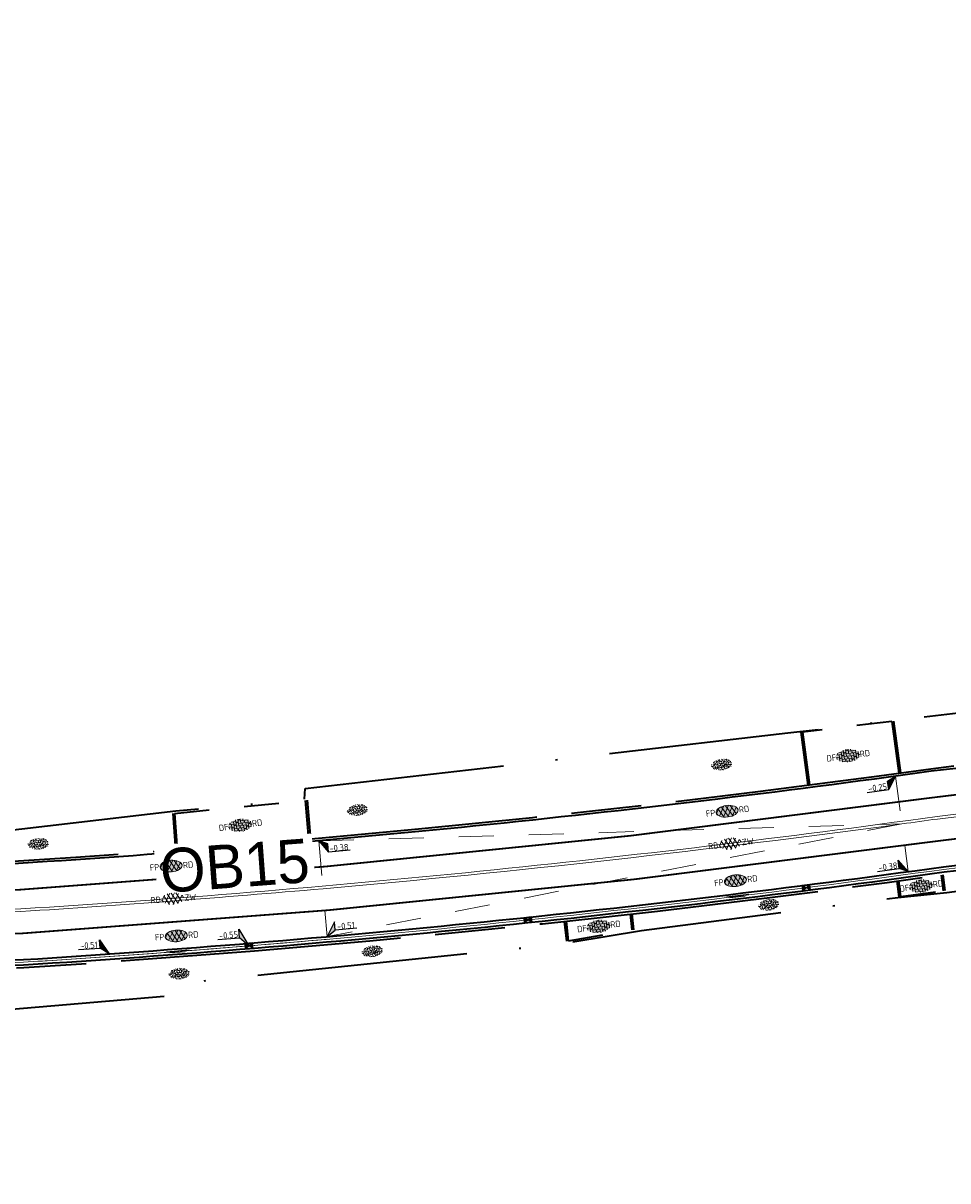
# Model space of a CAD drawing. Header units: metres. Extents: x 0 to 269924, y 0 to 933292.
# Tile 132 of 247: x 134085 to 134138, y 466501 to 466568. Entities that reach past the tile are written whole.
import ezdxf
from ezdxf import colors
from ezdxf.entities.mleader import LeaderData, LeaderLine
from ezdxf.enums import TextEntityAlignment as Align
from ezdxf.math import Vec2, Vec3

# ---------------------------------------------------------------- set-up
doc = ezdxf.new("R2018")
doc.units = ezdxf.units.M
for name, pattern in [('VH-OPSLUITBAND_100X200', [16, 8, -2, 4, -2]), ('VH-OPSLUITBAND_150X250', [24, 16, -2, 4, -2]), ('VW-1-1_STREEP', [2, 1, -1]), ('XX-HIDDEN', [4, 2, -2]), ('XX-PROJECTGRENS', [18, 12, -3, 0, -3])]:
    doc.linetypes.add(name, pattern=pattern)
for name, color, linetype, lineweight, true_color in [('N-WE-GR-GRAS-S', 7, 'Continuous', 18, 0x00a500), ('N-WE-RI-HWA_KOLK-S', 150, 'Continuous', 25, 0x007fff), ('N-WE-VH-HELLINGBAAN-G', 30, 'XX-HIDDEN', 18, 0xff7f00)]:
    doc.layers.add(name, color=color, linetype=linetype, lineweight=lineweight, true_color=true_color)
for name, color, linetype, lineweight in [('N-WE-KG-GRENS_PROJECT-G', 7, 'XX-PROJECTGRENS', 35), ('N-WE-KL-ET_LS_OV_LICHTMAST-S', 190, 'Continuous', 25), ('N-WE-VH-GOOT-S', 170, 'Continuous', 18), ('N-WE-VH-GOOT_STRAATBAKSTEEN-G', 170, 'Continuous', 35), ('N-WE-VH-KANTOPSLUITING-T18', 10, 'Continuous', 18), ('N-WE-VH-KANTOPSLUITING_OPSLUITBAND_100X200-G', 150, 'VH-OPSLUITBAND_100X200', 35), ('N-WE-VH-KANTOPSLUITING_OPSLUITBAND_150X250-G', 150, 'VH-OPSLUITBAND_150X250', 35), ('N-WE-VH-KANTOPSLUITING_VOORKANTBAND-G', 50, 'Continuous', 35), ('N-WE-VH-MATERIAALGRENS-G', 7, 'XX-HIDDEN', 35), ('N-WE-VH-VERHARDING-T18', 10, 'Continuous', 18), ('N-WE-VH-VERHARDING_ASFALT-S', 7, 'Continuous', 18), ('N-WE-VH-VERHARDING_STRAATBAKSTEEN-S', 7, 'Continuous', 18), ('N-WE-VW-MARKERING_LANGS_STREEP_11_010-G', 7, 'VW-1-1_STREEP', 13), ('X-XX-AL-HOOGTELABEL-S', 7, 'Continuous', 25)]:
    doc.layers.add(name, color=color, linetype=linetype, lineweight=lineweight)
doc.layers.add('X-XX-AL-HULPLIJN-G', color=30, linetype='Continuous', lineweight=18, plot=False)
doc.styles.add('NLCS-ISO', font='NLCS-ISO.ttf')
doc.styles.add('NLCS-ISO-M200-T18', font='NLCS-ISO.ttf', dxfattribs={"height": 0.36})
doc.styles.get("Standard").update_dxf_attribs({"font": 'romand.shx'})

# ---------------------------------------------------------------- blocks, each defined once
blk = doc.blocks.new('*U150')
for p, q in [((0, 0), (-2.5, -3.48)), ((-2.47, -1.08), (0, 0)), ((-2.5, -3.48), (-2.47, -1.08)), ((-8.7, -3.41), (-2.5, -3.48))]:
    blk.add_line(p, q)
blk.add_solid([(-2.47, -1.08), (0, 0), (-2.5, -3.48)])
at = {"style": 'NLCS-ISO'}
blk.add_attdef('...', text='', height=1.8, rotation=359.3785, dxfattribs=at).set_placement((-5.6, -3.87), align=Align.BOTTOM_CENTER)
blk = doc.blocks.new('*U151')
for p, q in [((-2.45, 1.22), (-2.42, 3.62)), ((-2.42, 3.62), (0, 0)), ((-8.65, 1.29), (-2.45, 1.22)), ((0, 0), (-2.45, 1.22))]:
    blk.add_line(p, q)
blk.add_solid([(-2.42, 3.62), (0, 0), (-2.45, 1.22)])
at = {"style": 'NLCS-ISO'}
blk.add_attdef('...', text='', height=1.8, rotation=359.3756, dxfattribs=at).set_placement((-5.55, 0.83), align=Align.BOTTOM_CENTER)
blk = doc.blocks.new('*U153')
for p, q in [((2.39, -1.25), (0, 0)), ((0, 0), (2.25, -3.64)), ((2.25, -3.64), (2.39, -1.25)), ((8.45, -4.01), (2.25, -3.64))]:
    blk.add_line(p, q)
blk.add_solid([(2.39, -1.25), (0, 0), (2.25, -3.64)])
at = {"style": 'NLCS-ISO'}
blk.add_attdef('...', text='', height=1.8, rotation=356.6595, dxfattribs=at).set_placement((5.32, -4.24), align=Align.BOTTOM_CENTER)
blk = doc.blocks.new('*U154')
for p, q in [((2.69, 3.87), (0, 0)), ((2.55, 1.48), (2.69, 3.87)), ((0, 0), (2.55, 1.48)), ((8.74, 1.11), (2.55, 1.48))]:
    blk.add_line(p, q)
blk.add_solid([(2.69, 3.87), (0, 0), (2.55, 1.48)])
at = {"style": 'NLCS-ISO'}
blk.add_attdef('...', text='', height=1.8, rotation=356.6219, dxfattribs=at).set_placement((5.62, 0.87), align=Align.BOTTOM_CENTER)
blk = doc.blocks.new('*U110')
at = {"lineweight": 30, "flags": 106}
blk.add_attdef('OB', text='', height=0.36, dxfattribs=at).set_placement((0, 0.1), align=Align.BOTTOM_CENTER)
blk = doc.blocks.new('SVH-GOOT_SYMBOOL-SO')
at = {"color": 7, "linetype": 'Continuous'}
for p, q in [((-0.206, 2.137), (-0.206, -2.217)), ((0, 2.669), (0, -2.669)), ((0.2, 3.125), (0.2, -3.359))]:
    blk.add_line(p, q, dxfattribs=at)
at = {"style": 'NLCS-ISO'}
blk.add_attdef('MATERIAAL', text='', height=1.8, dxfattribs=at).set_placement((-1.098, 0), align=Align.MIDDLE_RIGHT)
blk.add_attdef('KLEUR', text='', height=1.8, dxfattribs=at).set_placement((1.1, 0), align=Align.MIDDLE_LEFT)
blk = doc.blocks.new('*U248')
for p, q in [((-8.1, 4), (-1.99, 2.94)), ((-1.99, 2.94), (-1.58, 5.31)), ((-1.58, 5.31), (0, 0)), ((0, 0), (-1.99, 2.94))]:
    blk.add_line(p, q)
blk.add_solid([(-1.58, 5.31), (0, 0), (-1.99, 2.94)])
at = {"style": 'NLCS-ISO'}
blk.add_attdef('...', text='', height=1.8, rotation=350.1821, dxfattribs=at).set_placement((-5.12, 3.06), align=Align.BOTTOM_CENTER)
blk = doc.blocks.new('*U517')
for p, q in [((-8.12, 3.53), (-2.04, 2.27)), ((-2.04, 2.27), (-1.56, 4.62)), ((-1.56, 4.62), (0, 0)), ((0, 0), (-2.04, 2.27))]:
    blk.add_line(p, q)
blk.add_solid([(-1.56, 4.62), (0, 0), (-2.04, 2.27)])
at = {"style": 'NLCS-ISO'}
blk.add_attdef('...', text='', height=1.8, rotation=348.3268, dxfattribs=at).set_placement((-5.17, 2.49), align=Align.BOTTOM_CENTER)
blk = doc.blocks.new('*U518')
at = {"layer": 'X-XX-AL-HOOGTELABEL-S', "xscale": 0.2, "yscale": 0.2, "zscale": 0.2, "rotation": 11.58332590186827}
blk.add_blockref('*U517', (0, 0.15), dxfattribs=at).add_auto_attribs({'...': '-0.51'})
blk = doc.blocks.new('*U519')
at = {"layer": 'N-WE-KL-ET_LS_OV_LICHTMAST-S', "color": 0, "linetype": 'ByBlock', "lineweight": -2, "transparency": 16777216, "rotation": 4.018664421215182}
blk.add_blockref('*U518', (134090.238, 466514.315), dxfattribs=at)
blk = doc.blocks.new('N-SRI-KOLK_STRAAT_450X300-SO')
h = blk.add_hatch(color=256)
h.dxf.hatch_style = 1
h.paths.add_polyline_path([(0, 0), (-1.125, 0.75), (-1.125, -0.75)])
h.paths.add_polyline_path([(1.125, -0.75), (1.125, 0.75), (0, 0)])
for p, q in [((-1.125, -0.75), (1.125, 0.75)), ((1.125, -0.75), (-1.125, 0.75))]:
    blk.add_line(p, q)
at = {"flags": 128}
blk.add_lwpolyline([(-1.125, -0.75), (1.125, -0.75), (1.125, 0.75), (-1.125, 0.75)], close=True, dxfattribs=at)
blk = doc.blocks.new('SVH-SBS_DIKFORMAAT_ELLEBOOG_KL-SO')
h = blk.add_hatch(color=254)
edge = h.paths.add_edge_path()
edge.add_ellipse((1.09, 0.12), major_axis=(3.39, 0), ratio=0.533267, start_angle=0, end_angle=360)
for p, q in [((-2.3, 0), (-1.38, 0)), ((-2.13, 0.69), (-0.69, 0.69)), ((-1.38, 0.69), (-1.38, -1.12)), ((-1.35, 1.38), (0, 1.38)), ((-0.69, 1.38), (-0.69, -1.38)), ((0, 1.84), (0, -0.69)), ((0, 0), (2.76, 0)), ((0.69, 1.92), (0.69, 0)), ((0.69, 0.69), (3.45, 0.69)), ((1.38, 1.93), (1.38, 0.69)), ((1.38, 1.38), (3.54, 1.38)), ((2.07, 1.86), (2.07, 1.38)), ((2.76, 0.69), (2.76, -1.45)), ((3.45, 1.38), (3.45, -1.18)), ((4.14, 0.92), (4.14, -0.67)), ((4.14, 0), (4.48, 0)), ((-2.07, 0), (-2.07, -0.54)), ((-0.8, -1.38), (1.38, -1.38)), ((-0.69, -0.69), (2.07, -0.69)), ((0.69, -1.38), (0.69, -1.67)), ((1.38, -0.69), (1.38, -1.68)), ((2.07, 0), (2.07, -1.61)), ((2.76, -1.38), (2.98, -1.38)), ((3.45, -0.69), (4.12, -0.69))]:
    blk.add_line(p, q)
for centre in [(-0.35, 0.34), (0.34, 1.03), (1.03, 1.72), (1.72, 0.34), (2.41, 1.03), (3.79, 0.34), (-1.04, -0.35), (0.34, -1.04), (1.03, -0.35), (2.41, -1.04), (3.11, -0.35)]:
    blk.add_circle(centre, 0.0881)
for centre, start, end in [((-1.73, 1.03), 158.9124, 101.1902), ((1.72, -1.73), 59.0911, 132.3433)]:
    blk.add_arc(centre, 0.0881, start, end)
at = {"style": 'NLCS-ISO'}
blk.add_attdef('FORMAAT', text='', height=1.8, dxfattribs=at).set_placement((-2.3, 0.12), align=Align.MIDDLE_RIGHT)
blk.add_attdef('KLEUR', text='', height=1.8, dxfattribs=at).set_placement((4.49, 0.12), align=Align.MIDDLE_LEFT)
at = {"style": 'NLCS-ISO', "flags": 1}
blk.add_attdef('FUNCTIE', text='', height=1.8, dxfattribs=at).set_placement((0.12, -3.58), align=Align.MIDDLE_CENTER)
blk = doc.blocks.new('SGR-GRAS_01-SO')
at = {"ltscale": 0.1}
for p, q in [((-1.96, -0.07), (-1.98, 0)), ((-1.93, 0.19), (-1.93, 0.24)), ((-1.89, 0.24), (-1.92, 0.25)), ((-1.67, 0.02), (-1.6, 0.04)), ((-1.6, 0.24), (-1.65, 0.29)), ((-1.53, 0.32), (-1.6, 0.35)), ((-1.45, 0.64), (-1.52, 0.66)), ((-1.52, 0.19), (-1.44, 0.19)), ((-1.47, 0.58), (-1.48, 0.65)), ((-1.43, 0.48), (-1.35, 0.5)), ((-1.36, 0.21), (-1.43, 0.23)), ((-1.42, 0.13), (-1.36, 0.17)), ((-1.38, 0.11), (-1.32, 0.16)), ((-1.37, 0.01), (-1.38, 0.08)), ((-1.33, 0.11), (-1.33, 0.19)), ((-1.3, 0.76), (-1.32, 0.77)), ((-1.28, 0.68), (-1.28, 0.76)), ((-1.17, 0.39), (-1.23, 0.43)), ((-1.17, 0.24), (-1.22, 0.29)), ((-1.15, 0.65), (-1.21, 0.7)), ((-1.11, 0.17), (-1.04, 0.19)), ((-1.03, 0.03), (-1.1, 0.07)), ((-0.94, 0.84), (-1, 0.88)), ((-0.97, 0.51), (-0.92, 0.57)), ((-0.89, 0.5), (-0.97, 0.52)), ((-0.94, 0.19), (-0.87, 0.19)), ((-0.92, 0.42), (-0.86, 0.46)), ((-0.89, 0.81), (-0.82, 0.81)), ((-0.87, 0.66), (-0.89, 0.73)), ((-0.8, 0.06), (-0.88, 0.08)), ((-0.87, 0.62), (-0.8, 0.64)), ((-0.8, 0.47), (-0.87, 0.51)), ((-0.75, 0.24), (-0.8, 0.29)), ((-0.77, 0.09), (-0.79, 0.16)), ((-0.73, 0.65), (-0.78, 0.7)), ((-0.74, 0.03), (-0.73, 0.11)), ((-0.67, 0.11), (-0.73, 0.14)), ((-0.69, 0.61), (-0.68, 0.68)), ((-0.58, 0.92), (-0.64, 0.96)), ((-0.56, 0.92), (-0.51, 0.97)), ((-0.56, 0.32), (-0.48, 0.34)), ((-0.44, 0.55), (-0.51, 0.59)), ((-0.43, 0.78), (-0.5, 0.8)), ((-0.42, 0.71), (-0.36, 0.74)), ((-0.34, 0.35), (-0.41, 0.37)), ((-0.32, 0.24), (-0.38, 0.29)), ((-0.31, 0.19), (-0.37, 0.22)), ((-0.37, 0.19), (-0.29, 0.19)), ((-0.31, 0.65), (-0.36, 0.7)), ((-0.32, 0.81), (-0.24, 0.81)), ((-0.32, 0.77), (-0.24, 0.79)), ((-0.28, 0.73), (-0.29, 0.81)), ((-0.21, 1), (-0.27, 1.03)), ((-0.24, 0.02), (-0.17, 0.04)), ((-0.18, 0.17), (-0.19, 0.24)), ((-0.08, 0.63), (-0.14, 0.67)), ((-0.14, -0.04), (-0.14, 0.03)), ((-0.09, 0.53), (-0.09, 0.6)), ((-0.08, 0.16), (-0.03, 0.21)), ((-0.07, 0.19), (0, 0.23)), ((0.06, 0.27), (-0.01, 0.3)), ((0, 0.47), (0.07, 0.49)), ((0.1, 0.24), (0.05, 0.29)), ((0.13, 0.64), (0.06, 0.66)), ((0.07, 0.99), (0.14, 1.03)), ((0.12, 0.65), (0.07, 0.7)), ((0.22, 0.2), (0.15, 0.22)), ((0.21, 0.19), (0.28, 0.19)), ((0.29, 0.71), (0.22, 0.75)), ((0.24, 0.92), (0.31, 0.94)), ((0.26, 0.81), (0.33, 0.81)), ((0.32, 0.81), (0.3, 0.89)), ((0.31, 0.17), (0.39, 0.19)), ((0.32, 0.57), (0.38, 0.62)), ((0.42, 0.34), (0.36, 0.38)), ((0.42, 0.25), (0.4, 0.32)), ((0.43, 0.48), (0.49, 0.51)), ((0.53, 0.24), (0.47, 0.29)), ((0.54, 0.65), (0.49, 0.7)), ((0.56, -0.02), (0.49, 0.02)), ((0.5, 0.45), (0.51, 0.53)), ((0.59, 0.93), (0.52, 0.94)), ((0.55, 0.62), (0.63, 0.64)), ((0.65, 0.79), (0.58, 0.83)), ((0.68, 0.49), (0.61, 0.51)), ((0.77, 0.05), (0.7, 0.07)), ((0.78, 0.42), (0.72, 0.46)), ((0.78, 0.19), (0.86, 0.19)), ((0.83, 0.81), (0.91, 0.81)), ((0.92, 0.06), (0.85, 0.09)), ((0.87, 0.31), (0.94, 0.33)), ((0.95, 0.24), (0.9, 0.29)), ((0.91, 0.89), (0.91, 0.92)), ((0.97, 0.65), (0.91, 0.7)), ((0.93, 0.76), (0.99, 0.8)), ((1.01, 0.87), (0.95, 0.91)), ((1.01, 0.33), (1, 0.4)), ((1.15, 0.78), (1.08, 0.8)), ((1.15, 0.5), (1.08, 0.54)), ((1.1, 0.38), (1.1, 0.45)), ((1.11, 0.77), (1.18, 0.79)), ((1.24, 0.34), (1.17, 0.36)), ((1.18, 0.01), (1.26, 0.03)), ((1.21, 0.21), (1.26, 0.26)), ((1.28, 0.14), (1.22, 0.17)), ((1.28, 0.25), (1.35, 0.29)), ((1.37, 0.24), (1.32, 0.29)), ((1.39, 0.65), (1.34, 0.7)), ((1.36, 0.19), (1.43, 0.19)), ((1.42, 0.46), (1.5, 0.48)), ((1.51, 0.58), (1.44, 0.62)), ((1.64, 0.21), (1.58, 0.25)), ((1.61, 0.41), (1.59, 0.48)), ((1.69, 0.3), (1.7, 0.37)), ((1.79, 0.19), (1.72, 0.21)), ((1.74, 0.16), (1.81, 0.18)), ((1.8, 0.24), (1.75, 0.29)), ((1.93, 0.19), (1.95, 0.19)), ((-1.92, -0.16), (-1.85, -0.12)), ((-1.82, -0.08), (-1.9, -0.06)), ((-1.76, -0.13), (-1.82, -0.09)), ((-1.78, -0.3), (-1.73, -0.25)), ((-1.62, -0.5), (-1.69, -0.46)), ((-1.63, -0.57), (-1.68, -0.52)), ((-1.61, -0.17), (-1.67, -0.11)), ((-1.57, -0.44), (-1.49, -0.44)), ((-1.54, -0.66), (-1.5, -0.64)), ((-1.4, -0.05), (-1.46, -0.01)), ((-1.38, -0.46), (-1.38, -0.39)), ((-1.35, -0.28), (-1.28, -0.26)), ((-1.27, -0.23), (-1.34, -0.21)), ((-1.26, -0.42), (-1.33, -0.38)), ((-1.27, -0.56), (-1.28, -0.48)), ((-1.21, -0.57), (-1.26, -0.52)), ((-1.18, -0.67), (-1.25, -0.65)), ((-1.19, -0.17), (-1.24, -0.11)), ((-1.13, -0.78), (-1.19, -0.75)), ((-1.06, -0.39), (-1, -0.35)), ((-1.04, -0.58), (-0.97, -0.57)), ((-0.99, -0.44), (-0.92, -0.44)), ((-0.9, -0.34), (-0.96, -0.3)), ((-0.9, -0.65), (-0.84, -0.6)), ((-0.84, -0.94), (-0.85, -0.93)), ((-0.78, -0.57), (-0.84, -0.52)), ((-0.76, -0.7), (-0.83, -0.67)), ((-0.76, -0.17), (-0.82, -0.11)), ((-0.8, -0.13), (-0.73, -0.11)), ((-0.71, -0.38), (-0.79, -0.36)), ((-0.79, -0.54), (-0.78, -0.46)), ((-0.72, -0.89), (-0.65, -0.87)), ((-0.71, -0.9), (-0.64, -0.86)), ((-0.62, -0.82), (-0.7, -0.8)), ((-0.67, -0.48), (-0.69, -0.4)), ((-0.53, -0.26), (-0.6, -0.22)), ((-0.58, -0.99), (-0.59, -0.97)), ((-0.57, -0.1), (-0.5, -0.06)), ((-0.49, -0.25), (-0.44, -0.19)), ((-0.48, -0.44), (-0.41, -0.42)), ((-0.4, -0.63), (-0.46, -0.59)), ((-0.38, -0.98), (-0.43, -0.93)), ((-0.42, -0.44), (-0.34, -0.44)), ((-0.36, -0.57), (-0.41, -0.52)), ((-0.34, -0.17), (-0.39, -0.11)), ((-0.26, -0.99), (-0.33, -0.95)), ((-0.25, -0.09), (-0.32, -0.07)), ((-0.17, -0.18), (-0.24, -0.14)), ((-0.16, -0.53), (-0.23, -0.51)), ((-0.21, -0.61), (-0.15, -0.58)), ((-0.19, -0.62), (-0.19, -0.54)), ((-0.17, -0.74), (-0.1, -0.72)), ((-0.07, -0.97), (-0.14, -0.95)), ((-0.04, -0.55), (-0.1, -0.51)), ((-0.08, -0.4), (-0.09, -0.32)), ((-0.01, -1.01), (0.04, -0.95)), ((0.05, -0.98), (0, -0.93)), ((0.07, -0.57), (0.01, -0.52)), ((0.02, -0.96), (0.01, -0.89)), ((0.08, -0.17), (0.03, -0.11)), ((0.1, -0.91), (0.03, -0.88)), ((0.07, -0.29), (0.14, -0.27)), ((0.19, -0.1), (0.13, -0.06)), ((0.16, -0.44), (0.23, -0.44)), ((0.17, -1.04), (0.22, -1.02)), ((0.31, -0.24), (0.24, -0.22)), ((0.33, -0.47), (0.26, -0.43)), ((0.29, -0.33), (0.35, -0.29)), ((0.4, -0.68), (0.32, -0.66)), ((0.39, -0.6), (0.45, -0.55)), ((0.39, -0.59), (0.46, -0.57)), ((0.4, -0.69), (0.41, -0.62)), ((0.46, -0.83), (0.4, -0.8)), ((0.47, -0.98), (0.42, -0.93)), ((0.49, -0.57), (0.44, -0.52)), ((0.45, -0.12), (0.46, -0.05)), ((0.51, -0.17), (0.45, -0.11)), ((0.52, -0.32), (0.5, -0.24)), ((0.62, -0.88), (0.6, -0.81)), ((0.63, -0.14), (0.7, -0.12)), ((0.69, -0.39), (0.62, -0.35)), ((0.64, -0.84), (0.71, -0.81)), ((0.7, -0.89), (0.77, -0.88)), ((0.73, -0.44), (0.81, -0.44)), ((0.82, -0.76), (0.76, -0.72)), ((0.78, -0.04), (0.85, 0)), ((0.86, -0.39), (0.79, -0.37)), ((0.8, -0.19), (0.85, -0.14)), ((0.86, -0.94), (0.84, -0.93)), ((0.91, -0.57), (0.86, -0.52)), ((0.93, -0.17), (0.88, -0.11)), ((0.95, -0.83), (0.88, -0.81)), ((0.94, -0.44), (1.01, -0.42)), ((1.05, -0.31), (0.99, -0.27)), ((1, -0.77), (1, -0.7)), ((1.05, -0.2), (1.05, -0.12)), ((1.11, -0.24), (1.1, -0.16)), ((1.19, -0.68), (1.12, -0.64)), ((1.14, -0.56), (1.21, -0.52)), ((1.21, -0.8), (1.2, -0.73)), ((1.33, -0.1), (1.26, -0.08)), ((1.26, -0.75), (1.33, -0.73)), ((1.34, -0.57), (1.29, -0.52)), ((1.36, -0.17), (1.3, -0.11)), ((1.31, -0.44), (1.38, -0.44)), ((1.42, -0.23), (1.35, -0.19)), ((1.42, -0.54), (1.35, -0.52)), ((1.55, -0.6), (1.49, -0.56)), ((1.5, -0.29), (1.57, -0.27)), ((1.64, -0.27), (1.65, -0.2)), ((1.64, -0.27), (1.7, -0.23)), ((1.68, -0.55), (1.74, -0.5)), ((1.71, -0.16), (1.69, -0.09)), ((1.78, -0.15), (1.71, -0.11)), ((1.71, -0.52), (1.71, -0.52)), ((1.78, -0.17), (1.73, -0.11)), ((1.88, -0.25), (1.81, -0.23))]:
    blk.add_line(p, q, dxfattribs=at)
at = {"ltscale": 0.1, "style": 'NLCS-ISO'}
blk.add_attdef('TYPE', text='', height=0.5, dxfattribs=at).set_placement((3.47, -0.02), align=Align.MIDDLE_CENTER)
blk = doc.blocks.new('SVH-ASFALT_KL-SO')
at = {"ltscale": 0.1}
for p, q in [((-3.32, -0.4), (-2.47, 1.08)), ((-1.25, -1.65), (-2.73, 0.92)), ((-2.51, -1.23), (-0.92, 1.53)), ((0.09, -1.73), (-1.71, 1.38)), ((-1.45, -1.61), (0.37, 1.54)), ((1.26, -1.54), (-0.53, 1.56)), ((-0.24, -1.74), (1.52, 1.29)), ((2.29, -1.09), (0.8, 1.48)), ((1.15, -1.58), (2.49, 0.75)), ((2.91, 0.06), (2.53, 0.71)), ((-2.96, -0.91), (-3.37, -0.2))]:
    blk.add_line(p, q, dxfattribs=at)
at = {"style": 'NLCS-ISO'}
blk.add_attdef('FUNCTIE_VERHARDING', text='', height=1.8, dxfattribs=at).set_placement((-3.62, -0.09), align=Align.MIDDLE_RIGHT)
blk.add_attdef('KLEUR', text='', height=1.8, dxfattribs=at).set_placement((3.17, -0.09), align=Align.MIDDLE_LEFT)
at = {"style": 'NLCS-ISO', "flags": 1}
blk.add_attdef('FUNCTIE', text='', height=1.8, dxfattribs=at).set_placement((0.12, -3.58), align=Align.MIDDLE_CENTER)
blk = doc.blocks.new('SVH-ASFALT_FP_KL-SO')
at = {"true_color": 0xa50000}
h = blk.add_hatch(color=14, dxfattribs=at)
h.dxf.hatch_style = 1
edge = h.paths.add_edge_path()
edge.add_ellipse((0, 0), major_axis=(0.631, 0), ratio=0.525613, start_angle=0, end_angle=360)
at = {"ltscale": 0.1}
for p, q in [((-0.619, -0.063), (-0.448, 0.233)), ((-0.204, -0.314), (-0.501, 0.201)), ((-0.457, -0.228), (-0.139, 0.323)), ((0.063, -0.33), (-0.296, 0.292)), ((-0.244, -0.305), (0.12, 0.325)), ((0.298, -0.292), (-0.061, 0.33)), ((-0.002, -0.331), (0.349, 0.276)), ((0.503, -0.2), (0.206, 0.313)), ((0.275, -0.298), (0.544, 0.168)), ((0.628, 0.028), (0.552, 0.16)), ((-0.547, -0.165), (-0.629, -0.023))]:
    blk.add_line(p, q, dxfattribs=at)
at = {"layer": 'X-XX-AL-HULPLIJN-G'}
blk.add_ellipse((0, 0), major_axis=(0.631, 0), ratio=0.525613, dxfattribs=at)
at = {"style": 'NLCS-ISO'}
blk.add_attdef('RB', text='', height=0.36, dxfattribs=at).set_placement((-0.679, 0), align=Align.MIDDLE_RIGHT)
blk.add_attdef('RD', text='', height=0.36, dxfattribs=at).set_placement((0.679, 0), align=Align.MIDDLE_LEFT)

msp = doc.modelspace()

# ---------------------------------------------------------------- linework, layer by layer
at = {"layer": 'N-WE-KG-GRENS_PROJECT-G', "flags": 128}
msp.add_lwpolyline([(133942.152, 466524.013), (133955.533, 466522.507), (133956.145, 466521.626), (133962.811, 466521.355), (133963.543, 466522.67), (133965.054, 466522.563), (133965.551, 466521.193), (133981.5, 466520.334), (133981.565, 466520.896), (133982.028, 466520.86), (133994.134, 466520.33), (133994.151, 466519.671), (134009.067, 466519.478), (134013.911, 466519.512), (134027.732, 466519.636), (134028.693, 466519.554), (134034.796, 466519.611), (134050.86, 466519.659), (134068.501, 466520.152), (134071.254, 466520.237), (134077.26, 466520.692), (134094.041, 466522.635), (134101.385, 466523.282), (134101.428, 466523.91), (134128.995, 466527.092), (134141.938, 466528.627), (134148.421, 466529.392), (134148.476, 466529.087), (134157.108, 466530.24), (134157.762, 466530.339), (134157.953, 466529.076), (134163.706, 466529.946), (134172.69, 466531.055), (134201.838, 466535.069), (134202.197, 466534.878), (134203.304, 466535.042), (134208.161, 466535.722), (134214.682, 466536.673), (134215.15, 466536.846), (134235.766, 466539.754), (134239.587, 466540.449), (134251.117, 466542.218), (134251.536, 466542.09), (134264.479, 466543.833), (134264.487, 466544.317), (134273.56, 466545.641), (134273.608, 466545.287), (134285.679, 466546.863), (134299.118, 466548.971), (134309.192, 466550.345), (134329.805, 466553.659), (134341.526, 466555.206), (134346.97, 466556.112), (134351.977, 466556.025), (134358.949, 466556.887), (134359.186, 466557.313), (134365.426, 466557.917), (134389.225, 466560.758), (134395.395, 466561.519), (134400.633, 466562.019), (134418.638, 466563.907), (134426.404, 466566.343), (134432.472, 466567.14), (134437.532, 466567.422), (134444.848, 466568.25), (134448.277, 466568.388), (134484.594, 466572.762), (134486.539, 466572.966), (134490.599, 466573.546), (134498.499, 466574.536), (134514.318, 466576.701), (134542.397, 466581.367), (134546.702, 466582.122), (134551.593, 466582.441), (134551.871, 466583.179), (134557.906, 466584.406), (134558.276, 466584.115), (134567.36, 466586.004), (134582.717, 466588.715), (134583.108, 466588.972), (134590.444, 466590.398), (134630.038, 466598.271), (134633.264, 466598.923), (134632.087, 466604.993), (134646.051, 466607.537), (134647.414, 466607.429), (134666.972, 466611.405), (134675.342, 466617.463), (134674.819, 466607.593), (134696.995, 466610.537), (134702.172, 466611.327), (134706.525, 466612.071), (134709.085, 466612.323), (134712.087, 466612.776), (134715, 466613.203), (134716.349, 466613.229), (134723.364, 466613.968), (134738.981, 466616.639), (134746.062, 466617.28), (134746.09, 466616.641), (134760.121, 466618.861), (134759.993, 466619.829), (134768.446, 466621.137), (134784.615, 466623.738), (134787.541, 466625.072), (134796.772, 466626.479), (134796.899, 466625.715), (134813.878, 466628.545), (134820.226, 466629.584), (134847.68, 466634.234), (134881.79, 466639.204), (134881.926, 466639.532), (134884.43, 466640.009), (134893.797, 466641.711), (134903.085, 466643.328), (134904.138, 466643.527), (134920.265, 466646.374), (134921.332, 466646.578), (134937.367, 466649.518), (134938.501, 466649.708), (134961.555, 466654.096), (134967.764, 466655.262), (134974.722, 466656.563), (134984.23, 466658.491), (134992.023, 466659.998), (134995.809, 466660.766), (135000.442, 466661.693), (135009.695, 466663.648), (135010.659, 466663.869), (135018.832, 466665.618), (135021.92, 466666.314), (135034.093, 466668.943), (135034.161, 466668.769), (135043.8, 466670.832), (135059.084, 466674.02), (135068.771, 466676.078), (135083.089, 466679.034), (135091.902, 466680.993), (135097.488, 466682.166), (135104.831, 466683.651), (135116.534, 466686.231), (135119.892, 466686.792), (135126.3, 466688.013), (135127.347, 466688.196), (135130.448, 466688.891), (135135.602, 466689.887), (135140.19, 466691.518), (135166.592, 466696.94), (135182.368, 466700.724), (135201.902, 466704.748), (135203.941, 466705.082), (135209.867, 466705.957), (135217.801, 466707.782), (135228.821, 466709.933), (135242.391, 466712.598), (135277.698, 466719.723), (135279.457, 466720.111), (135279.55, 466721.578), (135288.178, 466723.073), (135350.963, 466735.305), (135501.986, 466763.685), (135501.162, 466761.839), (135525.132, 466766.833), (135533.639, 466768.672), (135569.042, 466775.188), (135582.767, 466777.378), (135584.022, 466777.634), (135585.675, 466776.264, 0.01918), (135652.451, 466792.01), (135652.891, 466793.457), (135660.981, 466795.919), (135661.574, 466796.074), (135664.481, 466796.836), (135665.946, 466796.651), (135673.558, 466799.328), (135680.977, 466801.739), (135687.276, 466804.201), (135692.547, 466806.295), (135705.432, 466809.743), (135712.094, 466810.706), (135728.145, 466817.035), (135760.285, 466825.832), (135773.458, 466829.179), (135789.116, 466834.08), (135813.029, 466842.892), (135823.352, 466846.718), (135839.426, 466852.91), (135860.96, 466860.89), (135867.928, 466863.26), (135895.199, 466872.784), (135899.312, 466861.8), (135873.359, 466852.082), (135873.188, 466848.843), (135867.814, 466846.669), (135856.104, 466842.036), (135847.253, 466838.505), (135830.033, 466832.514), (135818.854, 466828.652), (135812.865, 466826.949), (135808.959, 466825.804), (135805.053, 466824.658), (135770.731, 466814.307), (135766.971, 466812.016), (135761.879, 466808.079), (135757.591, 466807.133), (135743.839, 466803.566), (135724.075, 466798.35), (135721.275, 466798.229), (135720.422, 466801.401), (135715.133, 466799.834), (135698.553, 466794.754), (135698.279, 466793.693), (135686.038, 466790.352), (135686.038, 466789.248), (135686.038, 466787.562), (135681.985, 466786.092), (135677.719, 466785.319), (135623.458, 466770.711), (135607.41, 466767.662), (135584.355, 466763.142), (135577.091, 466761.475), (135570.47, 466760.803), (135524.714, 466753.103), (135522.642, 466752.878), (135515.666, 466751.661), (135498.388, 466748.218), (135460.498, 466741.759), (135438.515, 466737.953), (135402.134, 466731.048), (135401.842, 466732.671), (135396.111, 466731.637), (135390.927, 466730.659), (135374.008, 466727.423), (135342.463, 466720.896), (135337.831, 466720.249), (135332.781, 466719.412), (135316.41, 466716.549), (135312.764, 466716.512), (135301.04, 466714.003), (135296.667, 466713.077), (135288.078, 466711.338), (135288.031, 466710.414), (135288.066, 466708.643), (135283.612, 466707.738), (135244.114, 466700.084), (135242.59, 466702.114), (135218.779, 466697.088), (135216.4, 466696.736), (135207.126, 466694.996), (135197.842, 466693.22), (135196.987, 466690.777), (135188.214, 466689.009), (135186.218, 466690.919), (135157.953, 466685.339), (135157.545, 466682.623), (135152.388, 466681.564), (135151.517, 466683.806), (135135.729, 466680.62), (135134.464, 466677.149), (135128.184, 466675.854), (135125.788, 466678.571), (135109.606, 466675.114), (135107.871, 466673.543), (135107.871, 466672.134), (135099.469, 466670.442), (135080.265, 466666.625), (135079.406, 466666.151), (135069.61, 466664.202), (135057.638, 466661.759), (135035.803, 466657.155), (135033.723, 466658.689), (135013.618, 466654.679), (135014.198, 466652.086), (135012.612, 466651.731), (135012.176, 466654.16), (134999.525, 466651.581), (134981.058, 466648.065), (134978.74, 466647.609), (134978.586, 466647.723), (134973.29, 466646.777), (134967.912, 466645.754), (134966.071, 466645.409), (134952.75, 466642.776), (134952.592, 466643.577), (134951.246, 466643.315), (134944.955, 466642.097), (134940.872, 466641.345), (134939.907, 466640.789), (134925.329, 466637.906), (134925.171, 466637.877), (134925.333, 466636.966), (134925.553, 466635.733), (134922.159, 466635.157), (134921.983, 466636.201), (134920.712, 466635.973), (134906.644, 466633.431), (134906.509, 466633.768), (134899.927, 466632.517), (134896.041, 466630.574), (134862.297, 466626.202), (134861.423, 466623.924), (134854.723, 466622.819), (134853.222, 466624.597), (134834.721, 466621.381), (134818.755, 466618.638), (134803.128, 466616.182), (134801.097, 466614.744), (134787.48, 466613.242), (134768.983, 466610.888), (134755.14, 466609.258), (134754.957, 466609.237), (134754.786, 466610.217), (134731.872, 466606.359), (134713.4, 466603.055), (134699.607, 466600.717), (134685.428, 466598.156), (134675.878, 466596.194), (134672.276, 466595.656), (134668.91, 466595.016), (134645.926, 466591.058), (134638.577, 466590.001), (134611.474, 466584.899), (134601.717, 466583.131), (134600.6, 466582.901), (134592.762, 466581.44), (134575.118, 466578.109), (134569.726, 466577.127), (134558.057, 466574.923), (134547.369, 466573.132), (134538.23, 466571.522), (134531.355, 466570.551), (134524.272, 466569.346), (134519.026, 466568.326), (134515.39, 466567.719), (134505.384, 466563.341), (134500.986, 466562.643), (134495.881, 466561.909), (134495.823, 466562.312), (134492.204, 466563.642), (134484.398, 466562.518), (134478.905, 466561.786), (134469.843, 466560.533), (134464.536, 466559.742), (134456.919, 466558.745), (134448.033, 466557.687), (134433.208, 466556.61), (134412.104, 466554.577), (134407.553, 466554.101), (134387.467, 466551.741), (134381.785, 466550.955), (134364.962, 466548.659), (134360.191, 466548.481), (134354.944, 466547.628), (134324.113, 466542.837), (134319.685, 466541.923), (134312.466, 466540.844), (134307.061, 466539.9), (134305.527, 466540.739), (134283.993, 466537.831), (134278.004, 466536.268), (134260.392, 466533.941), (134253.899, 466532.65), (134244.867, 466531.618), (134227.961, 466528.835), (134196.876, 466524.748), (134191.294, 466524.652), (134189.441, 466519.487), (134180.543, 466523.251), (134138.079, 466517.961), (134135.279, 466517.668), (134120.646, 466515.791), (134115.858, 466514.998), (134094.415, 466512.788), (134094.483, 466512.133), (134077.905, 466510.692), (134056.132, 466509.19), (134043.898, 466509.02), (134033.049, 466509.242), (134023.923, 466509.529), (134011.048, 466510.262), (134011.12, 466510.989), (133978.031, 466511.971), (133977.492, 466511.386), (133976.525, 466511.415), (133970.93, 466511.61), (133940.859, 466512.853), (133936.339, 466513.04), (133926.354, 466513.566), (133918.767, 466513.929), (133914.845, 466514.016), (133909.555, 466514.279), (133907.78, 466514.373), (133898.183, 466514.701), (133889.291, 466514.99), (133877.411, 466515.387), (133865.169, 466516.189), (133858.598, 466516.511), (133853.557, 466516.784), (133840.824, 466517.534), (133833.647, 466517.757), (133833.706, 466517.421), (133832.853, 466517.458), (133826.979, 466517.575), (133808.076, 466518.296), (133803.308, 466518.179), (133802.56, 466518.555), (133780.072, 466520.153), (133779.6, 466519.291), (133774.066, 466519.538), (133773.735, 466520.559), (133740.527, 466522.642), (133713.376, 466524.159), (133705.703, 466524.636), (133705.709, 466526.266), (133685.059, 466527.583), (133660.563, 466529.253), (133639.129, 466529.346), (133622.453, 466530.286), (133616.388, 466530.543), (133614.494, 466530.624), (133604.393, 466531.597), (133597.464, 466531.465), (133574.3, 466531.955), (133566.695, 466531.543), (133561.32, 466531.616), (133554.142, 466531.627), (133545.309, 466531.719), (133535.509, 466531.795), (133530.483, 466531.897), (133499.098, 466532.845), (133498.91, 466530.624), (133497.604, 466522.359), (133448.566, 466524.379), (133448.421, 466522.59), (133414.567, 466524.034), (133414.497, 466533.241), (133401.904, 466533.723), (133353.812, 466535.745), (133352.26, 466536.139), (133333.107, 466536.524), (133333.343, 466545.829), (133369.152, 466544.714), (133381.325, 466544.396), (133400.699, 466543.637), (133404.005, 466543.551), (133435.456, 466542.61), (133435.456, 466542.277), (133451.526, 466541.628), (133467.883, 466541.235), (133477.659, 466542.034), (133509.103, 466541.442), (133515.138, 466541.284), (133519.939, 466540.992), (133525.525, 466540.798), (133532.518, 466540.097), (133548.147, 466539.778), (133548.297, 466540.601), (133555.22, 466540.722), (133564.265, 466540.558), (133565.06, 466540.188), (133570.074, 466540.025), (133574.07, 466539.875), (133576.623, 466539.795), (133577.163, 466540.007), (133601.21, 466539.677), (133602.809, 466541.635), (133610.483, 466541.448), (133611.878, 466539.353), (133618.8, 466539.154), (133622.331, 466538.943), (133622.362, 466539.485), (133627.247, 466539.274), (133627.305, 466538.709), (133642.487, 466537.733), (133654.92, 466537.235), (133674.71, 466536.649), (133674.766, 466536.962), (133682.638, 466536.639), (133685.084, 466535.631), (133701.924, 466534.36), (133703.6, 466534.856), (133708.504, 466534.396), (133731.895, 466532.391), (133737.992, 466531.942), (133749.854, 466530.901), (133752.15, 466530.77), (133756.921, 466530.655), (133767.535, 466530.109), (133779.853, 466530.016), (133787.77, 466529.934), (133810.905, 466528.967), (133832.384, 466528.238), (133837.192, 466527.837), (133897.841, 466525.036)], format="xyb", close=True, dxfattribs=at)
at = {"layer": 'N-WE-VH-GOOT_STRAATBAKSTEEN-G'}
msp.add_lwpolyline([(133341.192, 466538.034), (133548.299, 466533.099), (133604.484, 466532.752, -0.012398), (133694.641, 466528.294), (133747.111, 466524.328, 0.006097), (133941.572, 466515.108, 0.02139), (134085.33, 466514.138, 0.018724), (134137.889, 466519.445, 0.007401), (134227.449, 466531.463), (134342.22, 466547.549), (134354.896, 466549.127)], format="xyb", dxfattribs=at)
at = {"layer": 'N-WE-VH-HELLINGBAAN-G'}
for points in [[(134135.154, 466524.62), (134135.875, 466519.168)], [(134102.205, 466520.93), (134135.514, 466521.894)], [(134135.514, 466521.894), (134102.688, 466515.451)], [(134102.205, 466520.93), (134102.688, 466515.451)]]:
    msp.add_lwpolyline(points, dxfattribs=at)
at = {"layer": 'N-WE-VH-KANTOPSLUITING_OPSLUITBAND_100X200-G'}
for points in [[(134135.031, 466527.759), (134135.433, 466524.81)], [(134129.741, 466527.129), (134130.13, 466524.107)], [(134101.532, 466523.245), (134101.724, 466521.039)], [(134093.858, 466522.485), (134094.016, 466520.408)], [(134137.988, 466518.088), (134137.864, 466518.987)], [(134135.355, 466517.726), (134135.233, 466518.627)], [(134116.367, 466515.198), (134116.245, 466516.325)], [(134120.207, 466515.847), (134120.105, 466516.751)]]:
    msp.add_lwpolyline(points, dxfattribs=at)
at = {"layer": 'N-WE-VH-KANTOPSLUITING_OPSLUITBAND_150X250-G', "flags": 128}
for points in [[(133803.113, 466520.735, 0.00434), (133941.553, 466514.658, 0.021391), (134085.352, 466513.689, 0.018725), (134137.947, 466518.998, 0.0074), (134227.513, 466531.018), (134342.279, 466547.103), (134357.862, 466549.043), (134370.399, 466550.491), (134396.702, 466553.651), (134410.894, 466555.167), (134423.677, 466556.499), (134434.291, 466557.562), (134443.264, 466558.511), (134460.798, 466560.369), (134480.489, 466562.873), (134486.856, 466563.749), (134497.101, 466565.414), (134501.62, 466566.211)], [(133858.873, 466524.109), (133862.869, 466523.923, 0.002476), (133941.812, 466520.753, 0.021385), (134085.05, 466519.782, 0.018716), (134137.166, 466525.049, 0.007407), (134226.64, 466537.055), (134341.479, 466553.15), (134357.135, 466555.1), (134369.685, 466556.55), (134396.014, 466559.712), (134410.254, 466561.233), (134423.057, 466562.567), (134434.075, 466563.671), (134435.475, 466563.82), (134445.045, 466564.834), (134456.115, 466566.007), (134460.09, 466566.428)]]:
    msp.add_lwpolyline(points, format="xyb", dxfattribs=at)
at = {"layer": 'N-WE-VH-KANTOPSLUITING_VOORKANTBAND-G', "flags": 128}
for points in [[(133803.121, 466520.885, 0.00434), (133941.56, 466514.808, 0.02139), (134085.345, 466513.838, 0.018725), (134137.927, 466519.147, 0.0074), (134227.492, 466531.166), (134342.26, 466547.251), (134357.844, 466549.192), (134370.381, 466550.64), (134396.685, 466553.8), (134410.879, 466555.316), (134423.662, 466556.648), (134434.337, 466557.718), (134443.187, 466558.654), (134460.781, 466560.518), (134480.47, 466563.022), (134486.834, 466563.897), (134497.076, 466565.562), (134611.302, 466585.708), (134638.644, 466590.605), (134674.736, 466596.922), (134713.523, 466603.885), (134725.136, 466605.892), (134795.068, 466617.445), (134824.131, 466622.682)], [(134683.128, 466604.321), (134673.723, 466602.633), (134637.633, 466596.316), (134610.287, 466591.418), (134496.107, 466571.28), (134485.974, 466569.633), (134479.709, 466568.772), (134476.477, 466568.361), (134460.109, 466566.28), (134456.131, 466565.858), (134444.999, 466564.678), (134435.552, 466563.677), (134434.09, 466563.522), (134423.072, 466562.418), (134410.27, 466561.084), (134396.031, 466559.563), (134369.703, 466556.401), (134357.153, 466554.951), (134341.499, 466553.001), (134226.661, 466536.907, -0.007407), (134137.185, 466524.9, -0.018717), (134085.057, 466519.632, -0.021385), (133941.805, 466520.603, -0.002476), (133862.862, 466523.773)]]:
    msp.add_lwpolyline(points, format="xyb", dxfattribs=at)
for points in [[(134134.932, 466527.745), (134135.334, 466524.796)], [(134129.84, 466527.142), (134130.229, 466524.12)], [(134101.432, 466523.236), (134101.625, 466521.03)], [(134093.957, 466522.492), (134094.116, 466520.415)], [(134137.889, 466518.074), (134137.765, 466518.973)], [(134135.454, 466517.736), (134135.332, 466518.64)], [(134116.466, 466515.209), (134116.345, 466516.336)], [(134120.108, 466515.836), (134120.006, 466516.739)]]:
    msp.add_lwpolyline(points, dxfattribs=at)
at = {"layer": 'N-WE-VH-MATERIAALGRENS-G'}
for points in [[(134134.932, 466527.745), (134129.84, 466527.142)], [(134093.957, 466522.492), (134101.432, 466523.236)], [(134135.454, 466517.736), (134137.889, 466518.074)], [(134116.467, 466515.209), (134120.108, 466515.836)]]:
    msp.add_lwpolyline(points, dxfattribs=at)
at = {"layer": 'N-WE-VW-MARKERING_LANGS_STREEP_11_010-G', "ltscale": 5, "const_width": 0.1, "flags": 128}
for points in [[(133770.22, 466526.99, 0.00538), (133941.742, 466519.104, 0.021386), (134085.132, 466518.133, 0.018719), (134137.377, 466523.412, 0.002456), (134167.103, 466527.102, 0.002456)], [(134167.43, 466524.623, -0.002455), (134137.697, 466520.933, -0.018722), (134085.256, 466515.636, -0.021389), (133941.636, 466516.606, -0.00538), (133770.074, 466524.494, -0.00538)]]:
    msp.add_lwpolyline(points, format="xyb", dxfattribs=at)
at = {"layer": 'X-XX-AL-HULPLIJN-G'}
for points in [[(133341.257, 466540.784), (133548.34, 466535.849), (133604.526, 466535.502, -0.012402), (133694.847, 466531.036), (133747.296, 466527.072, 0.006097), (133941.689, 466517.855, 0.021388), (134085.194, 466516.885, 0.006155), (134102.446, 466518.191, 0.006155)], [(133346.847, 466537.75), (133548.297, 466532.949), (133604.481, 466532.602, -0.012398), (133694.63, 466528.144), (133747.101, 466524.179, 0.000968), (133777.966, 466522.398, 0.005129), (133941.566, 466514.958, 0.02139), (134085.337, 466513.988, 0.018724), (134137.908, 466519.296, 0.002454), (134167.645, 466522.987)], [(134135.514, 466521.894, 0.000726), (134137.537, 466522.172, 0.007404), (134227.055, 466534.185), (134252.127, 466537.699)], [(134167.251, 466526.012, -0.002456), (134137.518, 466522.321, -0.01872), (134085.186, 466517.035, -0.021387), (133941.695, 466518.005, -0.005255), (133774.149, 466525.666, -0.005255)], [(134102.446, 466518.191, 0.011838), (134135.514, 466521.894, 0.011838)], [(133818.411, 466520.245, 0.003861), (133941.566, 466514.958, 0.02139), (134085.337, 466513.988, 0.006169), (134102.701, 466515.302)]]:
    msp.add_lwpolyline(points, format="xyb", dxfattribs=at)

# ---------------------------------------------------------------- block references
at = {"layer": 'N-WE-GR-GRAS-S', "xscale": 0.2999999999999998, "yscale": 0.2999999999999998, "zscale": 0.2999999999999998}
for p, rotation in [((134125.224, 466525.286), 8.5), ((134104.418, 466522.687), 8.5), ((134086.194, 466520.757), 4.34), ((134127.914, 466517.272), 8.5), ((134105.267, 466514.613), 8.5), ((134094.235, 466513.333), 4.34)]:
    msp.add_blockref('SGR-GRAS_01-SO', p, dxfattribs=dict(at, rotation=rotation))
at = {"layer": 'N-WE-KL-ET_LS_OV_LICHTMAST-S'}
msp.add_blockref('*U519', (0, 0), dxfattribs=at)
at = {"layer": 'N-WE-RI-HWA_KOLK-S', "xscale": 0.2, "yscale": 0.2, "zscale": 0.2}
for p, rotation in [((134130.039, 466518.248), 7.266180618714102), ((134114.146, 466516.404), 5.967174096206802), ((134098.215, 466514.921), 4.668167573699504)]:
    msp.add_blockref('N-SRI-KOLK_STRAAT_450X300-SO', p, dxfattribs=dict(at, rotation=rotation))
at = {"layer": 'N-WE-VH-GOOT-S', "xscale": 0.2, "yscale": 0.2, "zscale": 0.2}
for p, rotation in [((134126.109, 466517.758), 96.95937418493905), ((134094.128, 466514.599), 94.35008420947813)]:
    msp.add_blockref('SVH-GOOT_SYMBOOL-SO', p, dxfattribs=dict(at, rotation=rotation))
at = {"layer": 'N-WE-VH-KANTOPSLUITING-T18'}
ref = msp.add_blockref('*U110', (134093.052, 466520.335), dxfattribs=dict(at, rotation=4.282975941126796))
lines = msp.add_mtext('OB15', dxfattribs={"layer": '0', "insert": (134093.044, 466520.435), "char_height": 2.5, "attachment_point": 1, "rotation": 4.28298, "bg_fill": 3, "box_fill_scale": 1.1, "bg_fill_color": 256, "bg_fill_transparency": 0})
ref.add_attrib('OB', '', (134093.044, 466520.435), dxfattribs={"flags": 20}).embed_mtext(lines)
at = {"layer": 'N-WE-VH-VERHARDING_ASFALT-S'}
for p, rotation in [((134125.526, 466522.619), 6.945296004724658), ((134093.767, 466519.482), 4.336006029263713), ((134126.002, 466518.648), 6.945296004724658), ((134094.062, 466515.493), 4.336006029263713)]:
    msp.add_blockref('SVH-ASFALT_FP_KL-SO', p, dxfattribs=dict(at, rotation=rotation)).add_auto_attribs({'RD': 'RD', 'RB': 'FP'})
at = {"layer": 'N-WE-VH-VERHARDING_ASFALT-S', "xscale": 0.2, "yscale": 0.2, "zscale": 0.2}
for p, rotation in [((134125.745, 466520.786), 6.946940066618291), ((134093.903, 466517.641), 4.337650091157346)]:
    msp.add_blockref('SVH-ASFALT_KL-SO', p, dxfattribs=dict(at, rotation=rotation)).add_auto_attribs({'FUNCTIE_VERHARDING': 'RB', 'KLEUR': 'ZW'})
at = {"layer": 'N-WE-VH-VERHARDING_STRAATBAKSTEEN-S', "xscale": 0.2, "yscale": 0.2, "zscale": 0.2, "rotation": 7.763949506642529}
for p in [(134132.214, 466525.738), (134097.501, 466521.765), (134136.388, 466518.292), (134117.97, 466515.982)]:
    msp.add_blockref('SVH-SBS_DIKFORMAAT_ELLEBOOG_KL-SO', p, dxfattribs=at).add_auto_attribs({'FORMAAT': 'DF', 'KLEUR': 'RD'})
at = {"layer": 'X-XX-AL-HOOGTELABEL-S', "xscale": 0.2, "yscale": 0.2, "zscale": 0.2}
for name, p, rotation, values in [('*U150', (134135.154, 466524.62), 8.452767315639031, {'...': '-0.25'}), ('*U153', (134102.205, 466520.93), 8.452767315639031, {'...': '-0.38'}), ('*U151', (134135.875, 466519.168), 8.452767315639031, {'...': '-0.38'}), ('*U154', (134102.688, 466515.451), 8.452767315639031, {'...': '-0.51'}), ('*U248', (134098.215, 466514.921), 14.48603963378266, {'...': '-0.55'})]:
    msp.add_blockref(name, p, dxfattribs=dict(at, rotation=rotation)).add_auto_attribs(values)

# ---------------------------------------------------------------- leaders
at = {"layer": 'N-WE-VH-VERHARDING-T18'}
ml = msp.add_multileader_mtext('Standard', dxfattribs=at)
ml.set_content('', color=256, style='NLCS-ISO-M200-T18')
ml.set_leader_properties(color=256, linetype='ByLayer', lineweight=-1)
ml.build(insert=Vec2(0, 0))
ml.multileader.update_dxf_attribs({"has_dogleg": 0, "text_left_attachment_type": 5, "text_right_attachment_type": 5, "dogleg_length": 0.36, "arrow_head_size": 0.36})
ctx = ml.context
ctx.base_point, ctx.char_height, ctx.arrow_head_size, ctx.landing_gap_size, ctx.plane_origin = Vec3(135697.392, 466805.766), 0.36, 0.36, 0.18, Vec3(135695.697, 466805.189)
ctx.left_attachment, ctx.right_attachment = 5, 5
notes = []
notes.append((ctx, [(0, (0, 0, 0), (0, 0), (1, 0), 1, [])]))
ctx.mtext.insert, ctx.mtext.rotation, ctx.mtext.flow_direction = Vec3(135697.572, 466806.126), -0.147529, 5
for ctx, leaders in notes:
    for number, flags, end, landing, length, lines in leaders:
        leader = LeaderData()
        leader.index, (leader.has_last_leader_line, leader.has_dogleg_vector, leader.attachment_direction) = number, flags
        leader.last_leader_point, leader.dogleg_vector, leader.dogleg_length = Vec3(end), Vec3(landing), length
        for number, points, colour, breaks in lines:
            line = LeaderLine()
            line.index, line.vertices, line.color, line.breaks = number, Vec3.list(points), colors.encode_raw_color(colour), breaks
            leader.lines.append(line)
        ctx.leaders.append(leader)

doc.saveas('drawing.dxf')
